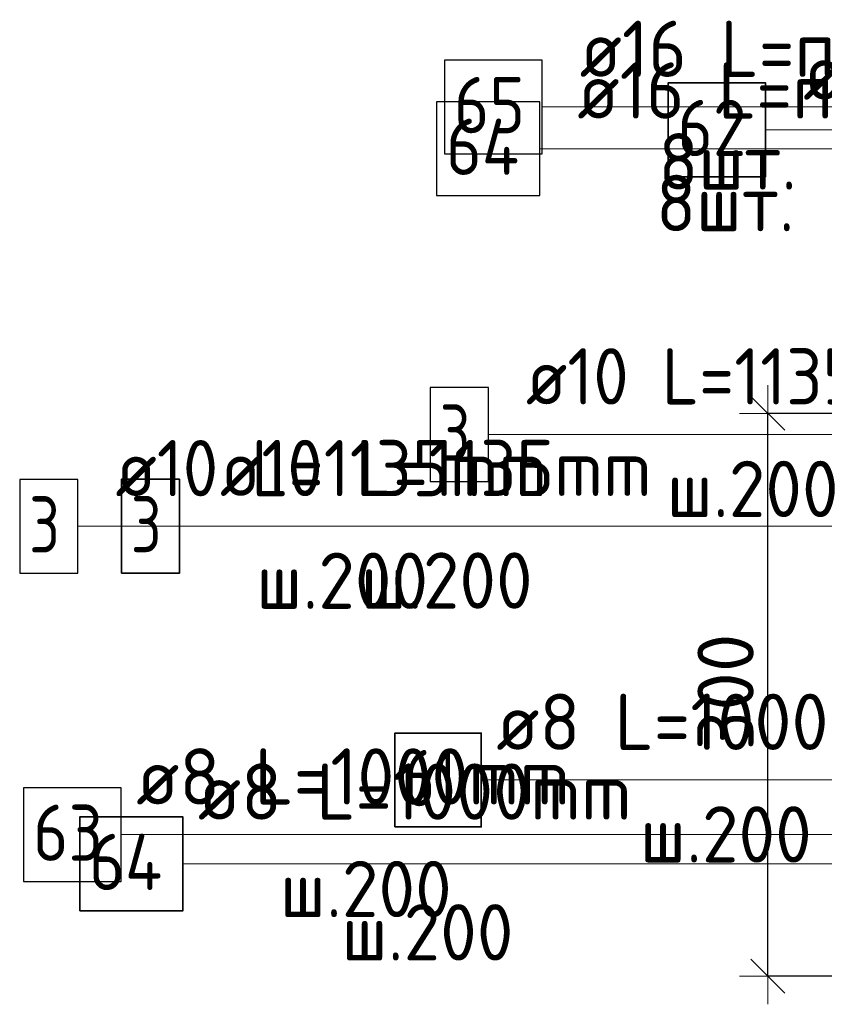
# Model space of a CAD drawing. Header units: metres. Extents: x -38 to 97, y -15 to 21.
# Tile 118 of 230: x 71.607 to 72.036, y 6.317 to 6.842. Entities that reach past the tile are written whole.
import ezdxf

# ---------------------------------------------------------------- set-up
doc = ezdxf.new("R2010")
doc.units = ezdxf.units.M
doc.header["$PDMODE"] = 65
for name, color, linetype, lineweight in [('XR$3$Арм.стержн. Арматура края', 96, 'Continuous', 35), ('XR$3$Арм.стержн. Хомут', 240, 'Continuous', 35), ('XR$3$Арм.стержн.горизонт. 1', 180, 'Continuous', 35), ('XR$4$Арм.стержн. Арматура края', 96, 'Continuous', 35), ('XR$4$Арм.стержн. Хомут', 240, 'Continuous', 35), ('XR$4$Арм.стержн.горизонт. 1', 180, 'Continuous', 35), ('XR$4$Размерная линия (1)', 7, 'Continuous', 13), ('XR$6$Арм.стержн. Арматура края', 96, 'Continuous', 35), ('XR$6$Арм.стержн. Хомут', 240, 'Continuous', 35), ('XR$6$Арм.стержн.горизонт. 1', 180, 'Continuous', 35), ('XR$6$Размерная линия (1)', 7, 'Continuous', 13)]:
    doc.layers.add(name, color=color, linetype=linetype, lineweight=lineweight)
doc.styles.add('ISOCPEUR', font='txt')
doc.dimstyles.new('DIMSTYLE_12', dxfattribs={"dimtxt": 0.03, "dimasz": 0.03, "dimexe": 0, "dimexo": 0, "dimgap": 0.015, "dimtad": 2, "dimdec": 0, "dimlfac": 1000, "dimrnd": 1, "dimzin": 12, "dimdsep": 46, "dimtxsty": 'ISOCPEUR', "dimblk1": 'ALL_ML_STRICH', "dimblk2": 'ALL_ML_STRICH', "dimsah": 1, "dimcen": 0, "dimclrd": 7, "dimclre": 256, "dimclrt": 7, "dimadec": 0, "dimazin": 0, "dimtfac": 1, "dimtdec": 0, "dimtix": 1, "dimtmove": 2, "dimatfit": 3, "dimfxl": 0, "dimtzin": 0, "dimlwd": 0, "dimlwe": -3, "dimarcsym": 0})

# ---------------------------------------------------------------- blocks, each defined once
blk = doc.blocks.new('ALL_ML_STRICH')
at = {"color": 0, "linetype": 'ByBlock', "lineweight": -2}
for p, q in [((0, -0.5), (0, 0.5)), ((-0.3, -0.3), (0.3, 0.3)), ((-1, 0), (0.5, 0))]:
    blk.add_line(p, q, dxfattribs=at)
blk = doc.blocks.new('*D374')
at = {"layer": 'DEFPOINTS', "color": 7, "linetype": 'Continuous', "lineweight": 13, "transparency": 33554687}
for p in [(72.1258, 6.63192), (72.00546, 6.33192), (72.12577, 6.33192)]:
    blk.add_point(p, dxfattribs=at)
at = {"layer": 'XR$4$Размерная линия (1)', "color": 9, "linetype": 'Continuous', "lineweight": -2, "true_color": 0xc7c7c7, "transparency": 33554687}
for p, q in [((72.1058, 6.63192), (72.00546, 6.63192)), ((72.10577, 6.33192), (72.00546, 6.33192))]:
    blk.add_line(p, q, dxfattribs=at)
at = {"layer": 'XR$4$Размерная линия (1)', "color": 7, "linetype": 'Continuous', "lineweight": -2, "transparency": 33554687}
blk.add_line((72.00546, 6.33192), (72.00546, 6.63192), dxfattribs=at)
at = {"layer": 'XR$4$Размерная линия (1)', "color": 7, "linetype": 'Continuous', "lineweight": 13, "transparency": 33554687, "xscale": 0.03, "yscale": 0.03, "zscale": 0.03}
for p, rotation in [((72.00546, 6.63192), 90), ((72.00546, 6.33192), 270)]:
    blk.add_blockref('ALL_ML_STRICH', p, dxfattribs=dict(at, rotation=rotation))
at = {"layer": 'XR$4$Размерная линия (1)', "color": 7, "linetype": 'Continuous', "lineweight": 13, "transparency": 33554687, "insert": (71.98296, 6.48342), "char_height": 0.03, "width": 0.09, "attachment_point": 5, "rotation": 90, "style": 'ISOCPEUR'}
blk.add_mtext('\\A1;{300}', dxfattribs=at)
blk = doc.blocks.new('*D773')
at = {"layer": 'DEFPOINTS', "color": 7, "linetype": 'Continuous', "lineweight": 13, "transparency": 33554687}
for p in [(72.1258, 6.63192), (72.00546, 6.33192), (72.12577, 6.33192)]:
    blk.add_point(p, dxfattribs=at)
at = {"layer": 'XR$6$Размерная линия (1)', "color": 9, "linetype": 'Continuous', "lineweight": -2, "true_color": 0xc7c7c7, "transparency": 33554687}
for p, q in [((72.1058, 6.63192), (72.00546, 6.63192)), ((72.10577, 6.33192), (72.00546, 6.33192))]:
    blk.add_line(p, q, dxfattribs=at)
at = {"layer": 'XR$6$Размерная линия (1)', "color": 7, "linetype": 'Continuous', "lineweight": -2, "transparency": 33554687}
blk.add_line((72.00546, 6.33192), (72.00546, 6.63192), dxfattribs=at)
at = {"layer": 'XR$6$Размерная линия (1)', "color": 7, "linetype": 'Continuous', "lineweight": 13, "transparency": 33554687, "xscale": 0.03, "yscale": 0.03, "zscale": 0.03}
for p, rotation in [((72.00546, 6.63192), 90), ((72.00546, 6.33192), 270)]:
    blk.add_blockref('ALL_ML_STRICH', p, dxfattribs=dict(at, rotation=rotation))
at = {"layer": 'XR$6$Размерная линия (1)', "color": 7, "linetype": 'Continuous', "lineweight": 13, "transparency": 33554687, "insert": (71.98296, 6.48342), "char_height": 0.03, "width": 0.09, "attachment_point": 5, "rotation": 90, "style": 'ISOCPEUR'}
blk.add_mtext('\\A1;{300}', dxfattribs=at)

msp = doc.modelspace()

# ---------------------------------------------------------------- linework, layer by layer
at = {"layer": 'XR$3$Арм.стержн. Арматура края', "color": 7, "linetype": 'Continuous', "lineweight": 13, "transparency": 33554687}
msp.add_line((71.85659, 6.62065), (72.16359, 6.62065), dxfattribs=at)
at = {"layer": 'XR$3$Арм.стержн. Арматура края', "color": 7, "linetype": 'Continuous', "lineweight": 25, "transparency": 33554687}
msp.add_lwpolyline([(71.82559, 6.59565), (71.85659, 6.59565), (71.85659, 6.64565), (71.82559, 6.64565), (71.82559, 6.59565)], dxfattribs=at)
at = {"layer": 'XR$3$Арм.стержн. Хомут', "color": 7, "linetype": 'Continuous', "lineweight": 13, "transparency": 33554687}
msp.add_line((71.85279, 6.43651), (72.13879, 6.43651), dxfattribs=at)
at = {"layer": 'XR$3$Арм.стержн. Хомут', "color": 7, "linetype": 'Continuous', "lineweight": 35, "transparency": 33554687}
msp.add_lwpolyline([(71.80679, 6.41151), (71.85279, 6.41151), (71.85279, 6.46151), (71.80679, 6.46151), (71.80679, 6.41151)], dxfattribs=at)
at = {"layer": 'XR$3$Арм.стержн.горизонт. 1', "color": 7, "linetype": 'Continuous', "lineweight": 13, "transparency": 33554687}
msp.add_line((72.00431, 6.78305), (72.23031, 6.78305), dxfattribs=at)
at = {"layer": 'XR$3$Арм.стержн.горизонт. 1', "color": 7, "linetype": 'Continuous', "lineweight": 35, "transparency": 33554687}
msp.add_lwpolyline([(71.95231, 6.75805), (72.00431, 6.75805), (72.00431, 6.80805), (71.95231, 6.80805), (71.95231, 6.75805)], dxfattribs=at)
at = {"layer": 'XR$4$Арм.стержн. Арматура края', "color": 7, "linetype": 'Continuous', "lineweight": 13, "transparency": 33554687}
for p, q in [((71.69208, 6.57182), (72.00208, 6.57182)), ((72.00208, 6.57182), (72.15577, 6.57182))]:
    msp.add_line(p, q, dxfattribs=at)
at = {"layer": 'XR$4$Арм.стержн. Арматура края', "color": 7, "linetype": 'Continuous', "lineweight": 35, "transparency": 33554687}
msp.add_lwpolyline([(71.66108, 6.54682), (71.69208, 6.54682), (71.69208, 6.59682), (71.66108, 6.59682), (71.66108, 6.54682)], dxfattribs=at)
at = {"layer": 'XR$4$Арм.стержн. Хомут', "color": 7, "linetype": 'Continuous', "lineweight": 13, "transparency": 33554687}
for p, q in [((71.69384, 6.39182), (71.97984, 6.39182)), ((71.97984, 6.39182), (72.15473, 6.39182))]:
    msp.add_line(p, q, dxfattribs=at)
at = {"layer": 'XR$4$Арм.стержн. Хомут', "color": 7, "linetype": 'Continuous', "lineweight": 35, "transparency": 33554687}
msp.add_lwpolyline([(71.63884, 6.36682), (71.69384, 6.36682), (71.69384, 6.41682), (71.63884, 6.41682), (71.63884, 6.36682)], dxfattribs=at)
at = {"layer": 'XR$4$Арм.стержн.горизонт. 1', "color": 7, "linetype": 'Continuous', "lineweight": 13, "transparency": 33554687}
msp.add_line((71.88523, 6.79524), (72.11123, 6.79524), dxfattribs=at)
at = {"layer": 'XR$4$Арм.стержн.горизонт. 1', "color": 7, "linetype": 'Continuous', "lineweight": 25, "transparency": 33554687}
msp.add_lwpolyline([(71.83323, 6.77024), (71.88523, 6.77024), (71.88523, 6.82024), (71.83323, 6.82024), (71.83323, 6.77024)], dxfattribs=at)
at = {"layer": 'XR$6$Арм.стержн. Арматура края', "color": 7, "linetype": 'Continuous', "lineweight": 13, "transparency": 33554687}
for p, q in [((71.63789, 6.57172), (71.94489, 6.57172)), ((71.94489, 6.57172), (72.15577, 6.57172))]:
    msp.add_line(p, q, dxfattribs=at)
at = {"layer": 'XR$6$Арм.стержн. Арматура края', "color": 7, "linetype": 'Continuous', "lineweight": 25, "transparency": 33554687}
msp.add_lwpolyline([(71.60689, 6.54672), (71.63789, 6.54672), (71.63789, 6.59672), (71.60689, 6.59672), (71.60689, 6.54672)], dxfattribs=at)
at = {"layer": 'XR$6$Арм.стержн. Хомут', "color": 7, "linetype": 'Continuous', "lineweight": 13, "transparency": 33554687}
for p, q in [((71.66096, 6.40738), (71.94696, 6.40738)), ((71.94696, 6.40738), (72.15473, 6.40738))]:
    msp.add_line(p, q, dxfattribs=at)
at = {"layer": 'XR$6$Арм.стержн. Хомут', "color": 7, "linetype": 'Continuous', "lineweight": 25, "transparency": 33554687}
msp.add_lwpolyline([(71.60896, 6.38238), (71.66096, 6.38238), (71.66096, 6.43238), (71.60896, 6.43238), (71.60896, 6.38238)], dxfattribs=at)
at = {"layer": 'XR$6$Арм.стержн.горизонт. 1', "color": 7, "linetype": 'Continuous', "lineweight": 13, "transparency": 33554687}
msp.add_line((71.88397, 6.77302), (72.10997, 6.77302), dxfattribs=at)
at = {"layer": 'XR$6$Арм.стержн.горизонт. 1', "color": 7, "linetype": 'Continuous', "lineweight": 25, "transparency": 33554687}
msp.add_lwpolyline([(71.82897, 6.74802), (71.88397, 6.74802), (71.88397, 6.79802), (71.82897, 6.79802), (71.82897, 6.74802)], dxfattribs=at)

# ---------------------------------------------------------------- texts
at = {"layer": 'XR$3$Арм.стержн. Арматура края', "color": 7, "linetype": 'Continuous', "lineweight": 25, "transparency": 33554687, "char_height": 0.03, "attachment_point": 7, "style": 'ISOCPEUR'}
for s, insert, width in [('\\W0.92;ø10 L=1135mm ', (71.87659, 6.63665), 0.2806692), ('\\W0.78;3', (71.83059, 6.60665), 0.0326407), ('\\W0.95;ш.200 ', (71.95159, 6.57665), 0.1311997)]:
    msp.add_mtext(s, dxfattribs=dict(at, insert=insert, width=width))
at = {"layer": 'XR$3$Арм.стержн. Хомут', "color": 7, "linetype": 'Continuous', "lineweight": 25, "transparency": 33554687, "char_height": 0.03, "attachment_point": 7, "style": 'ISOCPEUR'}
for s, insert, width in [('\\W0.96;ø8 L=1000mm ', (71.86079, 6.45251), 0.2722218), ('\\W0.75;61', (71.81179, 6.42251), 0.0472281), ('\\W0.95;ш.200 ', (71.93729, 6.39251), 0.1311995)]:
    msp.add_mtext(s, dxfattribs=dict(at, insert=insert, width=width))
at = {"layer": 'XR$3$Арм.стержн.горизонт. 1', "color": 7, "linetype": 'Continuous', "lineweight": 25, "transparency": 33554687, "char_height": 0.03, "attachment_point": 7, "style": 'ISOCPEUR'}
for s, insert, width in [('\\W0.94;ø16 L=п.м.', (72.02431, 6.79905), 0.199983), ('\\W0.87;62', (71.95731, 6.76905), 0.0550811)]:
    msp.add_mtext(s, dxfattribs=dict(at, insert=insert, width=width))
at = {"layer": 'XR$4$Арм.стержн. Арматура края', "color": 7, "linetype": 'Continuous', "lineweight": 25, "transparency": 33554687, "char_height": 0.03, "attachment_point": 7, "style": 'ISOCPEUR'}
for s, insert, width in [('\\W0.92;ø10 L=1135mm ', (71.71358, 6.58782), 0.2806692), ('\\W0.78;3', (71.66608, 6.55782), 0.0326407), ('\\W0.95;ш.200 ', (71.78858, 6.52782), 0.1311995)]:
    msp.add_mtext(s, dxfattribs=dict(at, insert=insert, width=width))
at = {"layer": 'XR$4$Арм.стержн. Хомут', "color": 7, "linetype": 'Continuous', "lineweight": 25, "transparency": 33554687, "char_height": 0.03, "attachment_point": 7, "style": 'ISOCPEUR'}
for s, insert, width in [('\\W0.96;ø8 L=1000mm ', (71.70184, 6.41532), 0.2722217), ('\\W0.88;64', (71.64384, 6.37782), 0.0581993), ('\\W0.95;ш.200 ', (71.77834, 6.34032), 0.1311997)]:
    msp.add_mtext(s, dxfattribs=dict(at, insert=insert, width=width))
at = {"layer": 'XR$4$Арм.стержн.горизонт. 1', "color": 7, "linetype": 'Continuous', "lineweight": 25, "transparency": 33554687, "char_height": 0.03, "attachment_point": 7, "style": 'ISOCPEUR'}
for s, insert, width in [('\\W0.94;ø16 L=п.м.', (71.90523, 6.81124), 0.1999832), ('\\W0.87;65', (71.83823, 6.78124), 0.0550812), ('\\W0.94;8шт. ', (71.94723, 6.75124), 0.1161286)]:
    msp.add_mtext(s, dxfattribs=dict(at, insert=insert, width=width))
at = {"layer": 'XR$6$Арм.стержн. Арматура края', "color": 7, "linetype": 'Continuous', "lineweight": 18, "transparency": 33554687, "char_height": 0.03, "attachment_point": 7, "style": 'ISOCPEUR'}
for s, insert, width in [('\\W0.92;ø10 L=1135mm ', (71.65789, 6.58772), 0.2806692), ('\\W0.95;ш.200 ', (71.73289, 6.52772), 0.1311996)]:
    msp.add_mtext(s, dxfattribs=dict(at, insert=insert, width=width))
at = {"layer": 'XR$6$Арм.стержн. Арматура края', "color": 7, "linetype": 'Continuous', "lineweight": 25, "transparency": 33554687, "insert": (71.61189, 6.55772), "char_height": 0.03, "width": 0.0326407, "attachment_point": 7, "style": 'ISOCPEUR'}
msp.add_mtext('\\W0.78;3', dxfattribs=at)
at = {"layer": 'XR$6$Арм.стержн. Хомут', "color": 7, "linetype": 'Continuous', "lineweight": 18, "transparency": 33554687, "char_height": 0.03, "attachment_point": 7, "style": 'ISOCPEUR'}
for s, insert, width in [('\\W0.96;ø8 L=1000mm ', (71.66896, 6.42338), 0.2722217), ('\\W0.95;ш.200 ', (71.74546, 6.36338), 0.1311997)]:
    msp.add_mtext(s, dxfattribs=dict(at, insert=insert, width=width))
at = {"layer": 'XR$6$Арм.стержн. Хомут', "color": 7, "linetype": 'Continuous', "lineweight": 25, "transparency": 33554687, "insert": (71.61396, 6.39338), "char_height": 0.03, "width": 0.0550812, "attachment_point": 7, "style": 'ISOCPEUR'}
msp.add_mtext('\\W0.87;63', dxfattribs=at)
at = {"layer": 'XR$6$Арм.стержн.горизонт. 1', "color": 7, "linetype": 'Continuous', "lineweight": 25, "transparency": 33554687, "char_height": 0.03, "attachment_point": 7, "style": 'ISOCPEUR'}
for s, insert, width in [('\\W0.94;ø16 L=п.м.', (71.90397, 6.78902), 0.1999832), ('\\W0.88;64', (71.83397, 6.75902), 0.0581994), ('\\W0.94;8шт. ', (71.94597, 6.72902), 0.1161286)]:
    msp.add_mtext(s, dxfattribs=dict(at, insert=insert, width=width))

# ---------------------------------------------------------------- dimensions: what is measured, and where the dimension line sits
at = {"layer": 'XR$4$Размерная линия (1)', "color": 7, "linetype": 'Continuous', "lineweight": 13, "transparency": 33554687}
dim = msp.add_linear_dim(base=(72.00546, 6.63192), p1=(72.10577, 6.33192), p2=(72.1058, 6.63192), angle=90, dimstyle='DIMSTYLE_12', override={"dimpost": '<>', "dimclrd": 7, "dimclre": 9, "dimclrt": 7, "dimlwd": 0, "dimlwe": 65533}, dxfattribs=at)
dim.commit()
dim.dimension.update_dxf_attribs({"geometry": '*D374', "text_midpoint": (71.98296, 6.48342), "dimtype": 160})
at = {"layer": 'XR$6$Размерная линия (1)', "color": 7, "linetype": 'Continuous', "lineweight": 13, "transparency": 33554687}
dim = msp.add_linear_dim(base=(72.00546, 6.63192), p1=(72.10577, 6.33192), p2=(72.1058, 6.63192), angle=90, dimstyle='DIMSTYLE_12', override={"dimpost": '<>', "dimclrd": 7, "dimclre": 9, "dimclrt": 7, "dimlwd": 0, "dimlwe": 65533}, dxfattribs=at)
dim.commit()
dim.dimension.update_dxf_attribs({"geometry": '*D773', "text_midpoint": (71.98296, 6.48342), "dimtype": 160})

doc.saveas('drawing.dxf')
